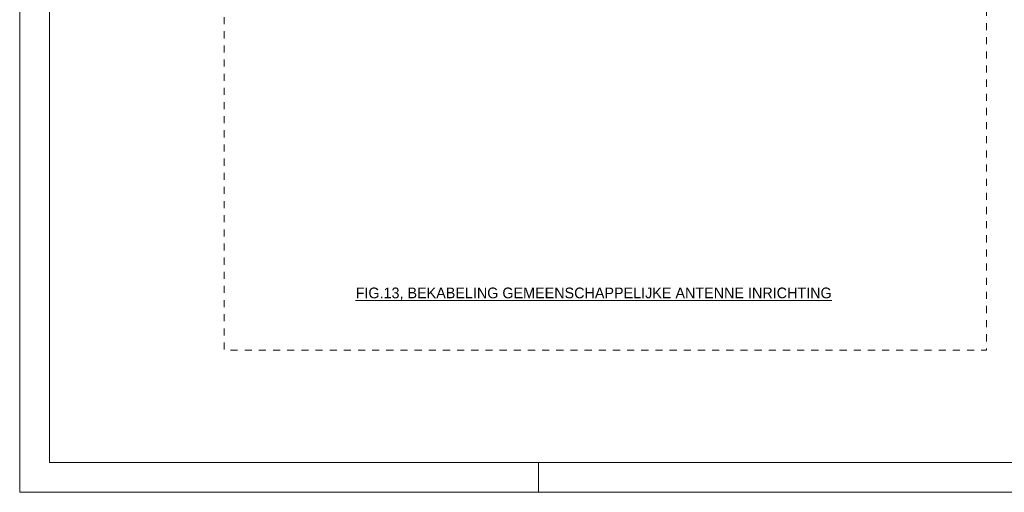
# Model space of a CAD drawing. Header units: millimetres. Extents: x 0 to 59400, y 0 to 42000.
# Tile 1 of 4: x 0 to 33033, y 0 to 15878. Entities that reach past the tile are written whole.
import ezdxf

# ---------------------------------------------------------------- set-up
doc = ezdxf.new("R2010")
doc.units = ezdxf.units.MM
doc.linetypes.add('DGN2', pattern=[475.2, 237.6, -237.6])
doc.layers.add('1', color=7, linetype='Continuous')
doc.layers.add('29', color=7, linetype='Continuous')
doc.styles.add('dgn001', font='dgn001.shx')

# ---------------------------------------------------------------- blocks, each defined once
blk = doc.blocks.new('AnonymousCell5')
at = {"layer": '1', "color": 1, "linetype": 'Continuous', "lineweight": 0}
for p, q in [((-29700, 21000), (-29700, -21000)), ((-12300, -21000), (-12300, -20000)), ((-29700, -21000), (29700, -21000))]:
    blk.add_line(p, q, dxfattribs=at)
at = {"layer": '1', "color": 5, "linetype": 'Continuous', "lineweight": 0}
for p, q in [((-28700, 20000), (-28700, -20000)), ((-28700, -20000), (28700, -20000))]:
    blk.add_line(p, q, dxfattribs=at)

msp = doc.modelspace()

# ---------------------------------------------------------------- linework, layer by layer
at = {"layer": '29', "color": 1, "linetype": 'DGN2', "lineweight": 0, "flags": 128}
msp.add_lwpolyline([(6854.67, 37224), (32438.67, 37224), (32438.67, 4776), (6854.67, 4776), (6854.67, 37224)], dxfattribs=at)

# ---------------------------------------------------------------- block references
at = {"color": 1, "linetype": 'Continuous', "lineweight": 0}
msp.add_blockref('AnonymousCell5', (29700, 21000), dxfattribs=at)

# ---------------------------------------------------------------- texts
at = {"layer": '29', "color": 1, "linetype": 'Continuous', "lineweight": 0, "style": 'dgn001'}
msp.add_text('%%uFIG.13, BEKABELING GEMEENSCHAPPELIJKE ANTENNE INRICHTING%%u', height=360, dxfattribs=at).set_placement((11271.24, 6518.55))

doc.saveas('drawing.dxf')
